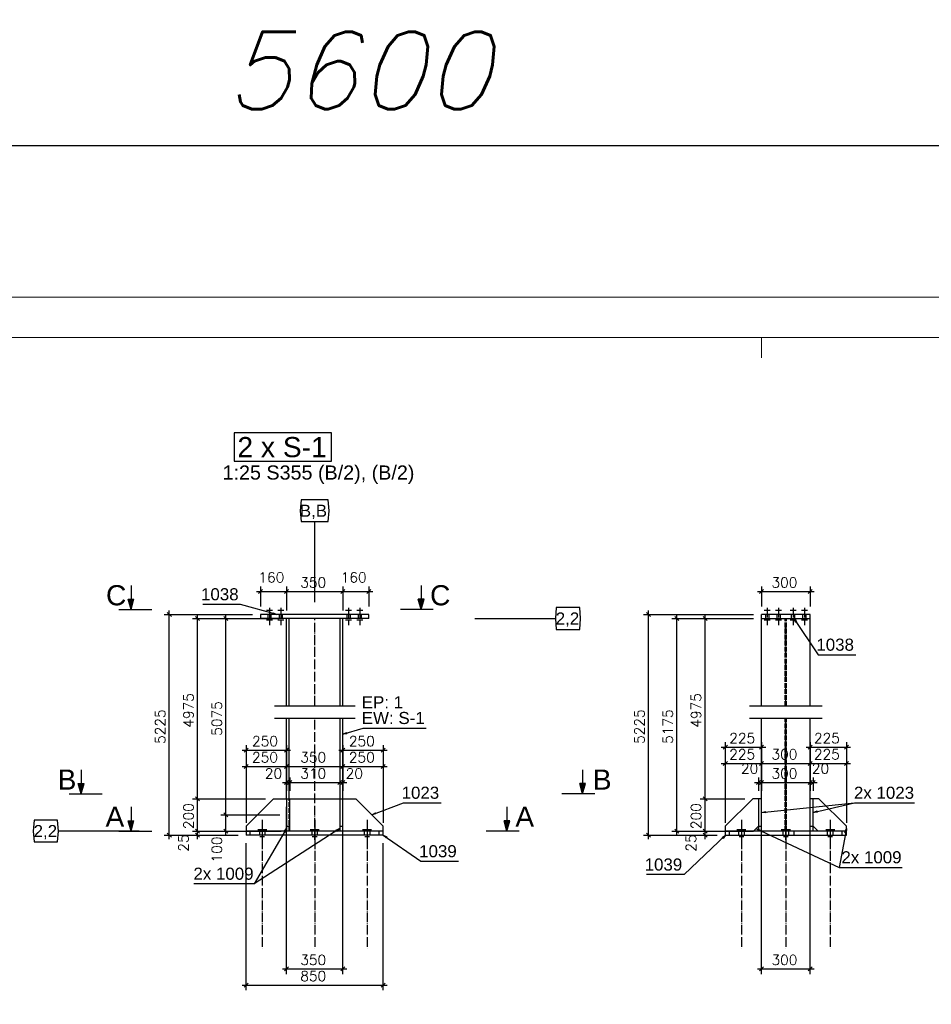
# Model space of a CAD drawing. Header units: millimetres. Extents: x 1814 to 94182, y 11562 to 49454.
# Tile 78 of 143: x 13557 to 14122, y 20884 to 21494. Entities that reach past the tile are written whole.
import ezdxf

# ---------------------------------------------------------------- set-up
doc = ezdxf.new("R2010")
doc.units = ezdxf.units.MM
doc.linetypes.add('ACAD_ISO02W100', pattern=[15, 12, -3])
doc.linetypes.add('ACAD_ISO04W100', pattern=[30, 24, -3, 0, -3])
doc.layers.add('AS_DIM_ON', color=7, linetype='Continuous')
doc.layers.add('pomoc', color=210, linetype='Continuous', lineweight=9, plot=False)
doc.layers.add('ramka', color=84, linetype='Continuous', lineweight=15)
doc.layers.add('wymiar', color=135, linetype='Continuous', lineweight=9)
doc.styles.add('ARIAL', font='arial.ttf')
doc.styles.add('CutSymbolDown', font='arial.ttf', dxfattribs={"height": 5})
doc.styles.add('CutSymbolUp', font='arial.ttf', dxfattribs={"height": 5})
doc.styles.add('ROMANS', font='romans')
doc.styles.add('WYMIARY', font='simplex.shx', dxfattribs={"oblique": 15})
doc.linetypes.add('ZIGZAG', pattern='A,0,[1,A01 - Stacja Paliw Zamość - PAB - pawilon - rzut parteru1.Shx,S=0.079365,R=0,X=0,Y=0],-11,0', length=11)
doc.dimstyles.new('1-50', dxfattribs={"dimscale": 50, "dimtxt": 0.16, "dimasz": 0.2, "dimexe": 0.1, "dimexo": 0.1, "dimgap": 0.075, "dimtad": 1, "dimdec": 1, "dimrnd": 0.1, "dimzin": 9, "dimtxsty": 'WYMIARY', "dimblk": 'ARCHTICK', "dimcen": 0.2, "dimdle": 0.15, "dimadec": 1, "dimazin": 1, "dimtfac": 1, "dimtdec": 1, "dimtix": 1, "dimtmove": 2, "dimatfit": 3, "dimldrblk": 'ARCHTICK', "dimfxl": 0, "dimarcsym": 0})

# ---------------------------------------------------------------- blocks, each defined once
blk = doc.blocks.new('sectionup')
blk.add_hatch(color=256).paths.add_polyline_path([(-2.55, 0.73), (-2.55, -0.73), (0, 0)])
at = {"color": 7, "linetype": 'Continuous'}
for p, q in [((0, 3), (0, -5.15)), ((-6, 0), (-2.55, 0))]:
    blk.add_line(p, q, dxfattribs=at)
for p, q in [((0, 0), (-2.55, 0.73)), ((-2.55, 0.73), (-2.55, -0.73)), ((0, 0), (-2.55, -0.73))]:
    blk.add_line(p, q)
blk = doc.blocks.new('sectiondown')
blk.add_hatch(color=256).paths.add_polyline_path([(0, 0), (-2.55, 0.73), (-2.55, -0.73)])
at = {"color": 7, "linetype": 'Continuous'}
for p, q in [((0, -3), (0, 5.15)), ((-6, 0), (-2.55, 0))]:
    blk.add_line(p, q, dxfattribs=at)
for p, q in [((0, 0), (-2.55, 0.73)), ((-2.55, -0.73), (-2.55, 0.73)), ((0, 0), (-2.55, -0.73))]:
    blk.add_line(p, q)
blk = doc.blocks.new('_ARCHTICK')
at = {"color": 0, "linetype": 'ByBlock', "lineweight": -2}
blk.add_solid([(0.398, 0.309), (0.309, 0.398), (-0.309, -0.398), (-0.398, -0.309)], dxfattribs=at)
blk = doc.blocks.new('*D3273')
at = {"layer": 'Defpoints', "color": 0}
for p in [(14466.8, 21416.14), (13066.8, 21322.09), (14466.8, 21322.09)]:
    blk.add_point(p, dxfattribs=at)
at = {"layer": 'wymiar', "color": 0, "lineweight": -2}
for p, q in [((13066.8, 21386.14), (13066.8, 21446.14)), ((14466.8, 21386.14), (14466.8, 21446.14)), ((13021.8, 21416.14), (14511.8, 21416.14))]:
    blk.add_line(p, q, dxfattribs=at)
at = {"layer": 'wymiar', "color": 0, "lineweight": -2, "xscale": 60, "yscale": 60, "zscale": 60, "rotation": 180}
blk.add_blockref('_ARCHTICK', (13066.8, 21416.14), dxfattribs=at)
at = {"layer": 'wymiar', "color": 0, "lineweight": -2, "xscale": 60, "yscale": 60, "zscale": 60}
blk.add_blockref('_ARCHTICK', (14466.8, 21416.14), dxfattribs=at)
at = {"layer": 'wymiar', "color": 0, "insert": (13766.8, 21462.64), "char_height": 48, "attachment_point": 5, "style": 'WYMIARY'}
blk.add_mtext('5600', dxfattribs=at)

msp = doc.modelspace()

# ---------------------------------------------------------------- linework, layer by layer
at = {"color": 253, "ltscale": 0.25}
for p, q in [((13739.989, 21133.065), (13739.989, 21183.065)), ((13839.158, 21123.065), (13889.158, 21123.065)), ((13631.164, 20991.312), (13581.164, 20991.312))]:
    msp.add_line(p, q, dxfattribs=at)
at = {"color": 145, "linetype": 'Continuous', "ltscale": 0.25}
for p, q in [((13773.489, 21125.565), (13706.489, 21125.565)), ((13706.489, 21125.565), (13706.489, 21123.065)), ((13773.489, 21123.065), (13773.489, 21125.565)), ((14046.949, 21125.565), (14016.949, 21125.565)), ((14016.949, 21123.065), (14016.949, 21125.565)), ((14046.949, 21123.065), (14046.949, 21125.565)), ((13773.489, 21123.065), (13706.489, 21123.065)), ((13722.489, 21068.812), (13722.489, 21123.065)), ((13724.239, 21068.812), (13724.239, 21123.065)), ((13755.739, 21068.812), (13755.739, 21123.065)), ((13757.489, 21068.812), (13757.489, 21123.065)), ((14016.949, 21068.812), (14016.949, 21123.065)), ((14016.949, 21123.065), (14046.949, 21123.065)), ((14046.949, 21068.812), (14046.949, 21123.065)), ((13722.489, 21011.312), (13722.489, 21061.312)), ((13724.239, 21011.312), (13724.239, 21061.312)), ((13755.739, 21011.312), (13755.739, 21061.312)), ((13757.489, 21011.312), (13757.489, 21061.312)), ((14016.949, 21011.312), (14016.949, 21061.312)), ((14046.949, 21011.312), (14046.949, 21061.312)), ((13714.489, 21011.312), (13697.489, 20994.312)), ((13714.489, 21011.312), (13722.489, 21011.312)), ((13722.489, 21011.312), (13724.489, 21011.312)), ((13722.489, 21011.312), (13722.489, 20994.312)), ((13724.489, 20994.312), (13724.489, 21011.312)), ((13724.489, 21011.312), (13755.489, 21011.312)), ((13755.489, 21011.312), (13757.489, 21011.312)), ((13755.489, 21011.312), (13755.489, 20994.312)), ((13757.489, 20994.312), (13757.489, 21011.312)), ((13757.489, 21011.312), (13765.489, 21011.312)), ((13782.489, 20994.312), (13765.489, 21011.312)), ((14011.449, 21011.312), (13994.449, 20994.312)), ((14014.949, 21011.312), (14011.449, 21011.312)), ((14016.949, 21011.312), (14014.949, 21011.312)), ((14014.949, 21011.312), (14014.949, 20994.312)), ((14016.949, 20994.312), (14016.949, 21011.312)), ((14048.949, 21011.312), (14046.949, 21011.312)), ((14046.949, 20994.312), (14046.949, 21011.312)), ((14052.449, 21011.312), (14048.949, 21011.312)), ((14048.949, 20994.312), (14048.949, 21011.312)), ((14069.449, 20994.312), (14052.449, 21011.312)), ((13697.489, 20994.312), (13697.489, 20991.312)), ((13697.68, 20991.312), (13697.489, 20991.312)), ((13697.489, 20991.312), (13697.489, 20988.812)), ((13698.222, 20991.312), (13697.68, 20991.312)), ((13699.033, 20991.312), (13698.222, 20991.312)), ((13699.989, 20991.312), (13699.033, 20991.312)), ((13755.489, 20991.312), (13699.989, 20991.312)), ((13699.989, 20988.812), (13699.989, 20991.312)), ((13722.489, 20994.312), (13724.489, 20994.312)), ((13722.489, 20994.312), (13722.489, 20991.312)), ((13724.489, 20991.312), (13724.489, 20994.312)), ((13755.489, 20994.312), (13757.489, 20994.312)), ((13755.489, 20994.312), (13755.489, 20991.312)), ((13779.989, 20991.312), (13755.489, 20991.312)), ((13757.489, 20991.312), (13757.489, 20994.312)), ((13780.946, 20991.312), (13779.989, 20991.312)), ((13779.989, 20988.812), (13779.989, 20991.312)), ((13781.757, 20991.312), (13780.946, 20991.312)), ((13782.299, 20991.312), (13781.757, 20991.312)), ((13782.489, 20991.312), (13782.299, 20991.312)), ((13782.489, 20991.312), (13782.489, 20994.312)), ((13782.489, 20988.812), (13782.489, 20991.312)), ((13994.449, 20994.312), (13994.449, 20991.312)), ((13994.639, 20991.312), (13994.449, 20991.312)), ((13994.449, 20991.312), (13994.449, 20988.812)), ((13995.181, 20991.312), (13994.639, 20991.312)), ((13995.992, 20991.312), (13995.181, 20991.312)), ((13996.949, 20991.312), (13995.992, 20991.312)), ((14014.949, 20991.312), (13996.949, 20991.312)), ((13996.949, 20988.812), (13996.949, 20991.312)), ((14011.949, 20991.312), (14014.949, 20994.312)), ((14014.949, 20994.312), (14016.949, 20994.312)), ((14014.949, 20994.312), (14014.949, 20991.312)), ((14016.949, 20991.312), (14014.949, 20991.312)), ((14016.949, 20991.312), (14016.949, 20994.312)), ((14046.949, 20991.312), (14016.949, 20991.312)), ((14046.949, 20994.312), (14048.949, 20994.312)), ((14046.949, 20991.312), (14046.949, 20994.312)), ((14066.949, 20991.312), (14046.949, 20991.312)), ((14048.949, 20994.312), (14051.949, 20991.312)), ((14048.949, 20991.312), (14048.949, 20994.312)), ((14067.906, 20991.312), (14066.949, 20991.312)), ((14066.949, 20988.812), (14066.949, 20991.312)), ((14068.717, 20991.312), (14067.906, 20991.312)), ((14069.259, 20991.312), (14068.717, 20991.312)), ((14069.449, 20991.312), (14069.259, 20991.312)), ((14069.449, 20991.312), (14069.449, 20994.312)), ((14069.449, 20988.812), (14069.449, 20991.312)), ((13697.68, 20988.812), (13697.489, 20988.812)), ((13698.222, 20988.812), (13697.68, 20988.812)), ((13699.033, 20988.812), (13698.222, 20988.812)), ((13699.989, 20988.812), (13699.033, 20988.812)), ((13739.989, 20988.812), (13699.989, 20988.812)), ((13779.989, 20988.812), (13739.989, 20988.812)), ((13780.946, 20988.812), (13779.989, 20988.812)), ((13781.757, 20988.812), (13780.946, 20988.812)), ((13782.299, 20988.812), (13781.757, 20988.812)), ((13782.489, 20988.812), (13782.299, 20988.812)), ((13994.449, 20988.812), (13994.639, 20988.812)), ((13994.639, 20988.812), (13995.181, 20988.812)), ((13995.181, 20988.812), (13995.992, 20988.812)), ((13995.992, 20988.812), (13996.949, 20988.812)), ((13996.949, 20988.812), (14066.949, 20988.812)), ((14066.949, 20988.812), (14067.906, 20988.812)), ((14067.906, 20988.812), (14068.717, 20988.812)), ((14068.717, 20988.812), (14069.259, 20988.812)), ((14069.259, 20988.812), (14069.449, 20988.812))]:
    msp.add_line(p, q, dxfattribs=at)
at = {"color": 10, "linetype": 'ACAD_ISO04W100', "ltscale": 0.25}
for p, q in [((13710.139, 21128.167), (13713.839, 21128.167)), ((13710.139, 21128.167), (13713.839, 21128.167)), ((13711.989, 21129.717), (13711.989, 21118.812)), ((13711.989, 21129.717), (13711.989, 21118.812)), ((13711.989, 21128.167), (13711.989, 21128.167)), ((13711.989, 21128.167), (13711.989, 21128.167)), ((13717.139, 21128.167), (13720.839, 21128.167)), ((13717.139, 21128.167), (13720.839, 21128.167)), ((13718.989, 21129.717), (13718.989, 21118.812)), ((13718.989, 21129.717), (13718.989, 21118.812)), ((13718.989, 21128.167), (13718.989, 21128.167)), ((13718.989, 21128.167), (13718.989, 21128.167)), ((13759.139, 21128.167), (13762.839, 21128.167)), ((13759.139, 21128.167), (13762.839, 21128.167)), ((13760.989, 21129.717), (13760.989, 21118.812)), ((13760.989, 21129.717), (13760.989, 21118.812)), ((13760.989, 21128.167), (13760.989, 21128.167)), ((13760.989, 21128.167), (13760.989, 21128.167)), ((13766.139, 21128.167), (13769.839, 21128.167)), ((13766.139, 21128.167), (13769.839, 21128.167)), ((13767.989, 21129.717), (13767.989, 21118.812)), ((13767.989, 21129.717), (13767.989, 21118.812)), ((13767.989, 21128.167), (13767.989, 21128.167)), ((13767.989, 21128.167), (13767.989, 21128.167)), ((14018.599, 21128.167), (14022.299, 21128.167)), ((14020.449, 21129.717), (14020.449, 21118.812)), ((14020.449, 21128.167), (14020.449, 21128.167)), ((14025.599, 21128.167), (14029.299, 21128.167)), ((14027.449, 21129.717), (14027.449, 21118.812)), ((14027.449, 21128.167), (14027.449, 21128.167)), ((14034.599, 21128.167), (14038.299, 21128.167)), ((14036.449, 21129.717), (14036.449, 21118.812)), ((14036.449, 21128.167), (14036.449, 21128.167)), ((14041.599, 21128.167), (14045.299, 21128.167)), ((14043.449, 21129.717), (14043.449, 21118.812)), ((14043.449, 21128.167), (14043.449, 21128.167)), ((13710.139, 21122.112), (13713.839, 21122.112)), ((13710.139, 21122.112), (13713.839, 21122.112)), ((13711.989, 21122.112), (13711.989, 21122.112)), ((13711.989, 21122.112), (13711.989, 21122.112)), ((13717.139, 21122.112), (13720.839, 21122.112)), ((13717.139, 21122.112), (13720.839, 21122.112)), ((13718.989, 21122.112), (13718.989, 21122.112)), ((13718.989, 21122.112), (13718.989, 21122.112)), ((13739.989, 21068.812), (13739.989, 21123.065)), ((13759.139, 21122.112), (13762.839, 21122.112)), ((13759.139, 21122.112), (13762.839, 21122.112)), ((13760.989, 21122.112), (13760.989, 21122.112)), ((13760.989, 21122.112), (13760.989, 21122.112)), ((13766.139, 21122.112), (13769.839, 21122.112)), ((13766.139, 21122.112), (13769.839, 21122.112)), ((13767.989, 21122.112), (13767.989, 21122.112)), ((13767.989, 21122.112), (13767.989, 21122.112)), ((14018.599, 21122.112), (14022.299, 21122.112)), ((14020.449, 21122.112), (14020.449, 21122.112)), ((14025.599, 21122.112), (14029.299, 21122.112)), ((14027.449, 21122.112), (14027.449, 21122.112)), ((14031.949, 21068.812), (14031.949, 21123.065)), ((14034.599, 21122.112), (14038.299, 21122.112)), ((14036.449, 21122.112), (14036.449, 21122.112)), ((14041.599, 21122.112), (14045.299, 21122.112)), ((14043.449, 21122.112), (14043.449, 21122.112)), ((13739.989, 20985.812), (13739.989, 21061.312)), ((14031.949, 20985.812), (14031.949, 21061.312)), ((13707.489, 20998.362), (13707.489, 20986.362)), ((13707.489, 20998.362), (13707.489, 20986.362)), ((13707.489, 20998.362), (13707.489, 20986.362)), ((13739.989, 20998.362), (13739.989, 20986.362)), ((13739.989, 20998.362), (13739.989, 20986.362)), ((13772.489, 20998.362), (13772.489, 20986.362)), ((13772.489, 20998.362), (13772.489, 20986.362)), ((13772.489, 20998.362), (13772.489, 20986.362)), ((14004.449, 20998.362), (14004.449, 20986.362)), ((14004.449, 20998.362), (14004.449, 20986.362)), ((14004.449, 20998.362), (14004.449, 20986.362)), ((14031.949, 20998.362), (14031.949, 20986.362)), ((14031.949, 20998.362), (14031.949, 20986.362)), ((14059.449, 20998.362), (14059.449, 20986.362)), ((14059.449, 20998.362), (14059.449, 20986.362)), ((14059.449, 20998.362), (14059.449, 20986.362)), ((13704.689, 20992.265), (13710.289, 20992.265)), ((13704.689, 20992.265), (13710.289, 20992.265)), ((13704.689, 20992.265), (13710.289, 20992.265)), ((13707.489, 20992.265), (13707.489, 20992.265)), ((13707.489, 20992.265), (13707.489, 20992.265)), ((13707.489, 20992.265), (13707.489, 20992.265)), ((13737.189, 20992.265), (13742.789, 20992.265)), ((13737.189, 20992.265), (13742.789, 20992.265)), ((13739.989, 20992.265), (13739.989, 20992.265)), ((13739.989, 20992.265), (13739.989, 20992.265)), ((13769.689, 20992.265), (13775.289, 20992.265)), ((13769.689, 20992.265), (13775.289, 20992.265)), ((13769.689, 20992.265), (13775.289, 20992.265)), ((13772.489, 20992.265), (13772.489, 20992.265)), ((13772.489, 20992.265), (13772.489, 20992.265)), ((13772.489, 20992.265), (13772.489, 20992.265)), ((14001.649, 20992.265), (14007.249, 20992.265)), ((14001.649, 20992.265), (14007.249, 20992.265)), ((14001.649, 20992.265), (14007.249, 20992.265)), ((14004.449, 20992.265), (14004.449, 20992.265)), ((14004.449, 20992.265), (14004.449, 20992.265)), ((14004.449, 20992.265), (14004.449, 20992.265)), ((14029.149, 20992.265), (14034.749, 20992.265)), ((14029.149, 20992.265), (14034.749, 20992.265)), ((14031.949, 20992.265), (14031.949, 20992.265)), ((14031.949, 20992.265), (14031.949, 20992.265)), ((14056.649, 20992.265), (14062.249, 20992.265)), ((14056.649, 20992.265), (14062.249, 20992.265)), ((14056.649, 20992.265), (14062.249, 20992.265)), ((14059.449, 20992.265), (14059.449, 20992.265)), ((14059.449, 20992.265), (14059.449, 20992.265)), ((14059.449, 20992.265), (14059.449, 20992.265)), ((13705.989, 20987.86), (13708.989, 20987.86)), ((13705.989, 20987.86), (13708.989, 20987.86)), ((13705.989, 20987.86), (13708.989, 20987.86)), ((13707.489, 20987.86), (13707.489, 20987.86)), ((13707.489, 20987.86), (13707.489, 20987.86)), ((13707.489, 20987.86), (13707.489, 20987.86)), ((13707.489, 20986.362), (13707.489, 20918.362)), ((13707.489, 20986.362), (13707.489, 20918.362)), ((13707.489, 20986.362), (13707.489, 20918.362)), ((13738.489, 20987.86), (13741.489, 20987.86)), ((13738.489, 20987.86), (13741.489, 20987.86)), ((13739.989, 20987.86), (13739.989, 20987.86)), ((13739.989, 20987.86), (13739.989, 20987.86)), ((13739.989, 20986.362), (13739.989, 20918.362)), ((13739.989, 20986.362), (13739.989, 20918.362)), ((13770.989, 20987.86), (13773.989, 20987.86)), ((13770.989, 20987.86), (13773.989, 20987.86)), ((13770.989, 20987.86), (13773.989, 20987.86)), ((13772.489, 20987.86), (13772.489, 20987.86)), ((13772.489, 20987.86), (13772.489, 20987.86)), ((13772.489, 20987.86), (13772.489, 20987.86)), ((13772.489, 20986.362), (13772.489, 20918.362)), ((13772.489, 20986.362), (13772.489, 20918.362)), ((13772.489, 20986.362), (13772.489, 20918.362)), ((14002.949, 20987.86), (14005.949, 20987.86)), ((14002.949, 20987.86), (14005.949, 20987.86)), ((14002.949, 20987.86), (14005.949, 20987.86)), ((14004.449, 20987.86), (14004.449, 20987.86)), ((14004.449, 20987.86), (14004.449, 20987.86)), ((14004.449, 20987.86), (14004.449, 20987.86)), ((14004.449, 20986.362), (14004.449, 20918.362)), ((14004.449, 20986.362), (14004.449, 20918.362)), ((14004.449, 20986.362), (14004.449, 20918.362)), ((14030.449, 20987.86), (14033.449, 20987.86)), ((14030.449, 20987.86), (14033.449, 20987.86)), ((14031.949, 20987.86), (14031.949, 20987.86)), ((14031.949, 20987.86), (14031.949, 20987.86)), ((14031.949, 20986.362), (14031.949, 20918.362)), ((14031.949, 20986.362), (14031.949, 20918.362)), ((14057.949, 20987.86), (14060.949, 20987.86)), ((14057.949, 20987.86), (14060.949, 20987.86)), ((14057.949, 20987.86), (14060.949, 20987.86)), ((14059.449, 20987.86), (14059.449, 20987.86)), ((14059.449, 20987.86), (14059.449, 20987.86)), ((14059.449, 20987.86), (14059.449, 20987.86)), ((14059.449, 20986.362), (14059.449, 20918.362)), ((14059.449, 20986.362), (14059.449, 20918.362)), ((14059.449, 20986.362), (14059.449, 20918.362))]:
    msp.add_line(p, q, dxfattribs=at)
at = {"color": 84, "linetype": 'ACAD_ISO02W100', "ltscale": 0.25}
for p, q in [((13710.889, 21125.565), (13710.889, 21123.065)), ((13713.089, 21123.065), (13713.089, 21125.565)), ((13717.889, 21125.565), (13717.889, 21123.065)), ((13720.089, 21123.065), (13720.089, 21125.565)), ((13759.889, 21125.565), (13759.889, 21123.065)), ((13762.089, 21123.065), (13762.089, 21125.565)), ((13766.889, 21125.565), (13766.889, 21123.065)), ((13769.089, 21123.065), (13769.089, 21125.565)), ((14019.349, 21125.565), (14019.349, 21123.065)), ((14021.549, 21123.065), (14021.549, 21125.565)), ((14026.349, 21125.565), (14026.349, 21123.065)), ((14028.549, 21123.065), (14028.549, 21125.565)), ((14035.349, 21125.565), (14035.349, 21123.065)), ((14037.549, 21123.065), (14037.549, 21125.565)), ((14042.349, 21125.565), (14042.349, 21123.065)), ((14044.549, 21123.065), (14044.549, 21125.565)), ((14031.449, 21068.812), (14031.449, 21123.065)), ((14032.449, 21068.812), (14032.449, 21123.065)), ((14031.449, 20991.312), (14031.449, 21061.312)), ((14032.449, 20991.312), (14032.449, 21061.312)), ((13724.239, 20991.312), (13724.239, 21011.312)), ((13755.739, 20991.312), (13755.739, 21011.312)), ((13705.689, 20991.312), (13705.689, 20988.812)), ((13709.289, 20988.812), (13709.289, 20991.312)), ((13738.189, 20991.312), (13738.189, 20988.812)), ((13738.239, 20991.312), (13738.239, 20988.812)), ((13741.739, 20988.812), (13741.739, 20991.312)), ((13741.789, 20988.812), (13741.789, 20991.312)), ((13770.689, 20991.312), (13770.689, 20988.812)), ((13774.289, 20988.812), (13774.289, 20991.312)), ((14002.649, 20991.312), (14002.649, 20988.812)), ((14006.249, 20988.812), (14006.249, 20991.312)), ((14030.149, 20991.312), (14030.149, 20988.812)), ((14033.699, 20991.312), (14033.699, 20988.812)), ((14033.749, 20988.812), (14033.749, 20991.312)), ((14037.199, 20988.812), (14037.199, 20991.312)), ((14057.649, 20991.312), (14057.649, 20988.812)), ((14061.249, 20988.812), (14061.249, 20991.312))]:
    msp.add_line(p, q, dxfattribs=at)
at = {"color": 0, "linetype": 'ByBlock', "lineweight": -2}
for p, q in [((13714.192, 21126.635, -24977.723), (13713.969, 21125.832, -24977.723)), ((13716.489, 21125.565, -24977.723), (13713.969, 21125.832, -24977.723)), ((13714.192, 21126.635, -24977.723), (13716.489, 21125.565, -24977.723)), ((14037.993, 21120.755, 4705.732), (14036.949, 21123.065, 4705.732)), ((14036.949, 21123.065, 4705.732), (14038.686, 21121.218, 4705.732)), ((14037.993, 21120.755, 4705.732), (14038.686, 21121.218, 4705.732)), ((13757.489, 21051.312, -24977.723), (13759.758, 21052.442, -24977.723)), ((13760.002, 21051.645, -24977.723), (13759.758, 21052.442, -24977.723)), ((13760.002, 21051.645, -24977.723), (13757.489, 21051.312, -24977.723)), ((14016.949, 21002.812, 4706.232), (14019.392, 21003.486, 4706.232)), ((14019.479, 21002.657, 4706.232), (14019.392, 21003.486, 4706.232)), ((14048.949, 21002.812, 4706.232), (14051.287, 21003.79, 4706.232)), ((14051.478, 21002.979, 4706.232), (14048.949, 21002.812, 4706.232)), ((14051.478, 21002.979, 4706.232), (14051.287, 21003.79, 4706.232)), ((13775.418, 21001.383, -24975.723), (13777.608, 21002.66, -24975.723)), ((13777.903, 21001.881, -24975.723), (13775.418, 21001.383, -24975.723)), ((13777.903, 21001.881, -24975.723), (13777.608, 21002.66, -24975.723)), ((14019.479, 21002.657, 4706.232), (14016.949, 21002.812, 4706.232)), ((13720.865, 20990.867, -24963.723), (13722.489, 20992.812, -24963.723)), ((13720.865, 20990.867, -24963.723), (13721.584, 20990.445, -24963.723)), ((13722.489, 20992.812, -24963.723), (13721.584, 20990.445, -24963.723)), ((13753.162, 20991.808, -24963.723), (13755.489, 20992.812, -24963.723)), ((13753.162, 20991.808, -24963.723), (13753.613, 20991.108, -24963.723)), ((13755.489, 20992.812, -24963.723), (13753.613, 20991.108, -24963.723)), ((14015.539, 20991.378, 4689.732), (14013.449, 20992.812, 4689.732)), ((14013.449, 20992.812, 4689.732), (14015.891, 20992.133, 4689.732)), ((14015.539, 20991.378, 4689.732), (14015.891, 20992.133, 4689.732)), ((14068.578, 20990.432, 4689.732), (14069.449, 20992.812, 4689.732)), ((14069.449, 20992.812, 4689.732), (14069.397, 20990.278, 4689.732)), ((13784.212, 20987.046, -24955.223), (13782.394, 20988.812, -24955.223)), ((13782.394, 20988.812, -24955.223), (13784.686, 20987.731, -24955.223)), ((13784.212, 20987.046, -24955.223), (13784.686, 20987.731, -24955.223)), ((13992.448, 20987.387, 4714.732), (13994.544, 20988.812, 4714.732)), ((13992.448, 20987.387, 4714.732), (13993.024, 20986.784, 4714.732)), ((13994.544, 20988.812, 4714.732), (13993.024, 20986.784, 4714.732)), ((14068.578, 20990.432, 4689.732), (14069.397, 20990.278, 4689.732))]:
    msp.add_line(p, q, dxfattribs=at)
at = {"color": 7, "linetype": 'ZIGZAG', "ltscale": 0.25}
for p, q in [((13714.989, 21068.812), (13764.989, 21068.812)), ((14009.449, 21068.812), (14054.449, 21068.812)), ((13714.989, 21061.312), (13764.989, 21061.312)), ((14009.449, 21061.312), (14054.449, 21061.312))]:
    msp.add_line(p, q, dxfattribs=at)
at = {"color": 7}
for p, q in [((14016.949, 21002.812), (14074.449, 21008.812)), ((13755.489, 20992.812), (13702.437, 20958.634)), ((14013.449, 20992.812), (14064.936, 20968.812))]:
    msp.add_line(p, q, dxfattribs=at)
at = {"color": 4}
msp.add_lwpolyline([(13690.125, 21220.501), (13750.445, 21220.501), (13750.445, 21238.001), (13690.125, 21238.001), (13690.125, 21220.501)], dxfattribs=at)
at = {"color": 253, "ltscale": 0.25}
for points in [[(13731.545, 21183.065), (13748.433, 21183.065), (13748.933, 21189.815), (13748.433, 21196.565), (13731.545, 21196.565), (13731.045, 21189.815), (13731.545, 21183.065)], [(13889.658, 21116.315), (13904.224, 21116.315), (13904.724, 21123.065), (13904.224, 21129.815), (13889.658, 21129.815), (13889.158, 21123.065), (13889.658, 21116.315)], [(13566.099, 20984.562), (13580.664, 20984.562), (13581.164, 20991.312), (13580.664, 20998.062), (13566.099, 20998.062), (13565.599, 20991.312), (13566.099, 20984.562)]]:
    msp.add_lwpolyline(points, dxfattribs=at)
at = {"color": 7}
for points in [[(13716.489, 21125.565), (13693.989, 21131.815), (13670.681, 21131.815)], [(14036.949, 21123.065), (14052.002, 21100.565), (14075.31, 21100.565)], [(13757.489, 21051.312), (13769.989, 21055.137), (13808.993, 21055.137)], [(13775.418, 21001.383), (13794.989, 21008.812), (13818.298, 21008.812)], [(14048.949, 21002.812), (14074.449, 21008.812), (14111.734, 21008.812)], [(13722.489, 20992.812), (13702.437, 20958.634), (13665.152, 20958.634)], [(14069.449, 20992.812), (14064.936, 20968.812), (14103.984, 20968.812)], [(13782.394, 20988.812), (13805.85, 20972.562), (13829.158, 20972.562)], [(13994.544, 20988.812), (13968.891, 20964.318), (13945.583, 20964.318)]]:
    msp.add_lwpolyline(points, dxfattribs=at)
at = {"layer": 'AS_DIM_ON', "color": 8}
for p, q in [((13703.989, 21139.742), (13722.489, 21139.742)), ((13706.489, 21142.867), (13706.489, 21130.565)), ((13722.489, 21142.867), (13722.489, 21128.065)), ((13722.489, 21139.742), (13757.489, 21139.742)), ((13757.489, 21142.867), (13757.489, 21128.065)), ((13757.489, 21139.742), (13775.989, 21139.742)), ((13773.489, 21142.867), (13773.489, 21130.565)), ((14014.449, 21139.742), (14049.449, 21139.742)), ((14016.949, 21142.867), (14016.949, 21130.565)), ((14046.949, 21142.867), (14046.949, 21130.565)), ((13646.789, 21125.565), (13701.489, 21125.565)), ((13649.914, 20986.312), (13649.914, 21128.065)), ((13667.439, 21011.312), (13667.439, 21125.565)), ((13684.964, 21001.312), (13684.964, 21125.565)), ((13943.749, 21125.565), (14011.949, 21125.565)), ((13946.874, 20986.312), (13946.874, 21128.065)), ((13964.399, 20988.812), (13964.399, 21125.565)), ((13981.924, 21011.312), (13981.924, 21125.565)), ((13664.314, 21123.065), (13717.489, 21123.065)), ((13681.839, 21123.065), (13717.489, 21123.065)), ((13961.274, 21123.065), (14011.949, 21123.065)), ((13978.799, 21123.065), (14011.949, 21123.065)), ((13994.449, 21046.387), (13994.449, 20999.312)), ((14016.949, 21046.387), (14016.949, 21016.312)), ((14046.949, 21046.387), (14046.949, 21016.312)), ((14069.449, 21046.387), (14069.449, 20999.312)), ((13694.989, 21041.387), (13724.989, 21041.387)), ((13697.489, 21044.512), (13697.489, 20999.312)), ((13722.489, 21044.512), (13722.489, 21016.312)), ((13754.989, 21041.387), (13784.989, 21041.387)), ((13757.489, 21044.512), (13757.489, 21016.312)), ((13782.489, 21044.512), (13782.489, 20999.312)), ((13991.949, 21043.262), (14019.449, 21043.262)), ((14044.449, 21043.262), (14071.949, 21043.262)), ((13697.489, 21034.487), (13697.489, 20996.312)), ((13722.489, 21034.487), (13722.489, 21016.312)), ((13757.489, 21034.487), (13757.489, 21016.312)), ((13782.489, 21034.487), (13782.489, 20996.312)), ((13994.449, 21036.362), (13994.449, 20996.312)), ((14016.949, 21036.362), (14016.949, 21016.312)), ((14046.949, 21036.362), (14046.949, 21016.312)), ((14069.449, 21036.362), (14069.449, 20996.312)), ((13694.989, 21031.362), (13722.489, 21031.362)), ((13722.489, 21031.362), (13757.489, 21031.362)), ((13757.489, 21031.362), (13784.989, 21031.362)), ((13991.949, 21033.237), (14016.949, 21033.237)), ((14016.949, 21033.237), (14046.949, 21033.237)), ((14046.949, 21033.237), (14071.949, 21033.237)), ((13719.989, 21021.337), (13724.489, 21021.337)), ((13722.489, 21024.462), (13722.489, 21016.312)), ((13724.489, 21024.462), (13724.489, 21016.312)), ((13724.489, 21021.337), (13755.489, 21021.337)), ((13755.489, 21024.462), (13755.489, 21016.312)), ((13755.489, 21021.337), (13759.989, 21021.337)), ((13757.489, 21024.462), (13757.489, 21016.312)), ((14012.449, 21021.337), (14016.949, 21021.337)), ((14014.949, 21024.462), (14014.949, 21016.312)), ((14016.949, 21024.462), (14016.949, 21016.312)), ((14016.949, 21021.337), (14046.949, 21021.337)), ((14046.949, 21024.462), (14046.949, 21016.312)), ((14046.949, 21021.337), (14051.449, 21021.337)), ((14048.949, 21024.462), (14048.949, 21016.312)), ((13664.314, 21011.312), (13709.489, 21011.312)), ((13667.439, 20991.312), (13667.439, 21011.312)), ((13978.799, 21011.312), (14006.449, 21011.312)), ((13981.924, 20991.312), (13981.924, 21011.312)), ((13722.489, 20902.712), (13722.489, 21006.312)), ((13757.489, 20902.712), (13757.489, 21006.312)), ((14016.949, 20902.712), (14016.949, 21006.312)), ((14046.949, 20902.712), (14046.949, 21006.312)), ((13681.839, 21001.312), (13718.489, 21001.312)), ((13684.964, 20988.812), (13684.964, 21001.312)), ((13664.314, 20991.312), (13692.489, 20991.312)), ((13667.439, 20986.312), (13667.439, 20991.312)), ((13681.839, 20991.312), (13719.239, 20991.312)), ((13961.274, 20991.312), (14011.949, 20991.312)), ((13978.799, 20991.312), (13989.449, 20991.312)), ((13981.924, 20986.312), (13981.924, 20991.312)), ((13646.789, 20988.812), (13692.489, 20988.812)), ((13664.314, 20988.812), (13692.489, 20988.812)), ((13943.749, 20988.812), (13989.449, 20988.812)), ((13978.799, 20988.812), (13989.449, 20988.812)), ((13697.489, 20892.687), (13697.489, 20983.812)), ((13782.489, 20892.687), (13782.489, 20983.812)), ((13719.989, 20905.837), (13759.989, 20905.837)), ((14014.449, 20905.837), (14049.449, 20905.837)), ((13694.989, 20895.812), (13784.989, 20895.812))]:
    msp.add_line(p, q, dxfattribs=at)
at = {"layer": 'AS_DIM_ON', "color": 8, "linetype": 'ByBlock', "lineweight": -2}
for p, q in [((13707.739, 21140.992), (13705.239, 21138.492)), ((13721.239, 21138.492), (13723.739, 21140.992)), ((13723.739, 21140.992), (13721.239, 21138.492)), ((13756.239, 21138.492), (13758.739, 21140.992)), ((13758.739, 21140.992), (13756.239, 21138.492)), ((13772.239, 21138.492), (13774.739, 21140.992)), ((14018.199, 21140.992), (14015.699, 21138.492)), ((14045.699, 21138.492), (14048.199, 21140.992)), ((13651.164, 21124.315), (13648.664, 21126.815)), ((13948.124, 21124.315), (13945.624, 21126.815)), ((13668.689, 21121.815), (13666.189, 21124.315)), ((13686.214, 21121.815), (13683.714, 21124.315)), ((13965.649, 21121.815), (13963.149, 21124.315)), ((13983.174, 21121.815), (13980.674, 21124.315)), ((13698.739, 21042.637), (13696.239, 21040.137)), ((13721.239, 21040.137), (13723.739, 21042.637)), ((13758.739, 21042.637), (13756.239, 21040.137)), ((13781.239, 21040.137), (13783.739, 21042.637)), ((13995.699, 21044.512), (13993.199, 21042.012)), ((14015.699, 21042.012), (14018.199, 21044.512)), ((14048.199, 21044.512), (14045.699, 21042.012)), ((14068.199, 21042.012), (14070.699, 21044.512)), ((13995.699, 21034.487), (13993.199, 21031.987)), ((14015.699, 21031.987), (14018.199, 21034.487)), ((14018.199, 21034.487), (14015.699, 21031.987)), ((14045.699, 21031.987), (14048.199, 21034.487)), ((14048.199, 21034.487), (14045.699, 21031.987)), ((14068.199, 21031.987), (14070.699, 21034.487)), ((13698.739, 21032.612), (13696.239, 21030.112)), ((13721.239, 21030.112), (13723.739, 21032.612)), ((13723.739, 21032.612), (13721.239, 21030.112)), ((13756.239, 21030.112), (13758.739, 21032.612)), ((13758.739, 21032.612), (13756.239, 21030.112)), ((13781.239, 21030.112), (13783.739, 21032.612)), ((13723.739, 21022.587), (13721.239, 21020.087)), ((13723.239, 21020.087), (13725.739, 21022.587)), ((13725.739, 21022.587), (13723.239, 21020.087)), ((13754.239, 21020.087), (13756.739, 21022.587)), ((13756.739, 21022.587), (13754.239, 21020.087)), ((13756.239, 21020.087), (13758.739, 21022.587)), ((14016.199, 21022.587), (14013.699, 21020.087)), ((14015.699, 21020.087), (14018.199, 21022.587)), ((14018.199, 21022.587), (14015.699, 21020.087)), ((14045.699, 21020.087), (14048.199, 21022.587)), ((14048.199, 21022.587), (14045.699, 21020.087)), ((14047.699, 21020.087), (14050.199, 21022.587)), ((13668.689, 21010.062), (13666.189, 21012.562)), ((13666.189, 21012.562), (13668.689, 21010.062)), ((13983.174, 21010.062), (13980.674, 21012.562)), ((13980.674, 21012.562), (13983.174, 21010.062)), ((13686.214, 21000.062), (13683.714, 21002.562)), ((13683.714, 21002.562), (13686.214, 21000.062)), ((13668.689, 20990.062), (13666.189, 20992.562)), ((13666.189, 20992.562), (13668.689, 20990.062)), ((13683.714, 20992.562), (13686.214, 20990.062)), ((13963.149, 20992.562), (13965.649, 20990.062)), ((13983.174, 20990.062), (13980.674, 20992.562)), ((13980.674, 20992.562), (13983.174, 20990.062)), ((13648.664, 20990.062), (13651.164, 20987.562)), ((13666.189, 20990.062), (13668.689, 20987.562)), ((13945.624, 20990.062), (13948.124, 20987.562)), ((13980.674, 20990.062), (13983.174, 20987.562)), ((13723.739, 20907.087), (13721.239, 20904.587)), ((13756.239, 20904.587), (13758.739, 20907.087)), ((14018.199, 20907.087), (14015.699, 20904.587)), ((14045.699, 20904.587), (14048.199, 20907.087)), ((13698.739, 20897.062), (13696.239, 20894.562)), ((13781.239, 20894.562), (13783.739, 20897.062))]:
    msp.add_line(p, q, dxfattribs=at)
at = {"layer": 'pomoc'}
msp.add_lwpolyline([(13066.804, 21322.087), (14466.804, 21322.087), (14466.804, 20272.087), (13066.804, 20272.087)], close=True, dxfattribs=at)
at = {"layer": 'ramka', "linetype": 'Continuous'}
msp.add_line((13066.804, 21297.087), (14441.804, 21297.087), dxfattribs=at)
at = {"layer": 'wymiar'}
msp.add_line((14016.804, 21284.587), (14016.804, 21297.087), dxfattribs=at)

# ---------------------------------------------------------------- block references
at = {"xscale": -2.5, "yscale": 2.5, "zscale": 2.5, "rotation": 90}
for name, p in [('sectionup', (13626.164, 21128.565, -24992.723)), ('sectiondown', (13805.989, 21128.565, -24992.723)), ('sectionup', (13595.348, 21014.312, -24992.723)), ('sectiondown', (13906.024, 21014.312, -24992.723)), ('sectionup', (13626.164, 20991.322, -24992.723)), ('sectiondown', (13859.158, 20991.322, -24992.723))]:
    msp.add_blockref(name, p, dxfattribs=at)

# ---------------------------------------------------------------- texts
at = {"color": 4, "style": 'ARIAL'}
msp.add_text('2 x S-1', height=12.5, dxfattribs=at).set_placement((13692.113, 21223.001))
at = {"color": 30, "style": 'ARIAL'}
msp.add_text('1:25 S355 (B/2), (B/2)', height=8.75, dxfattribs=at).set_placement((13682.898, 21209.126))
at = {"color": 84, "style": 'ARIAL'}
for s, p in [('B,B', (13730.778, 21186.065)), ('2,2', (13889.352, 21119.315)), ('2,2', (13565.792, 20987.562))]:
    msp.add_text(s, height=7.5, dxfattribs=at).set_placement(p)
at = {"color": 96}
for s, style, p in [('C', 'CutSymbolUp', (13610.672, 21131.2)), ('C', 'CutSymbolDown', (13811.48, 21131.184)), ('B', 'CutSymbolUp', (13580.662, 21016.948)), ('B', 'CutSymbolDown', (13912.32, 21016.931)), ('A', 'CutSymbolUp', (13610.348, 20993.958)), ('A', 'CutSymbolDown', (13864.325, 20993.941))]:
    msp.add_text(s, height=12.5, dxfattribs=dict(at, style=style)).set_placement(p)
at = {"color": 7, "style": 'ARIAL'}
for s, p in [('1038', (13669.54, 21134.315)), ('1038', (14050.861, 21103.065)), ('EP: 1', (13769.161, 21067.387)), ('EW: S-1', (13769.161, 21057.637)), ('1023', (13793.848, 21011.312)), ('2x 1023', (14074.142, 21011.312)), ('1039', (13804.709, 20975.062)), ('2x 1009', (14066.392, 20971.312)), ('1039', (13944.442, 20966.818)), ('2x 1009', (13664.845, 20961.134))]:
    msp.add_text(s, height=7.5, dxfattribs=at).set_placement(p)
at = {"layer": 'AS_DIM_ON', "color": 9, "style": 'ROMANS'}
for s, p in [('160', (13705.101, 21145.367)), ('160', (13756.101, 21145.367)), ('350', (13731.063, 21142.242)), ('300', (14023.022, 21142.242)), ('225', (13996.871, 21045.762)), ('225', (14049.371, 21045.762)), ('250', (13701.161, 21043.887)), ('250', (13761.161, 21043.887)), ('250', (13701.161, 21033.862)), ('350', (13731.063, 21033.862)), ('250', (13761.161, 21033.862)), ('225', (13996.871, 21035.737)), ('300', (14023.022, 21035.737)), ('225', (14049.371, 21035.737)), ('20', (13709.078, 21023.837)), ('310', (13731.063, 21023.837)), ('20', (13759.197, 21023.837)), ('20', (14004.163, 21026.962)), ('300', (14023.022, 21023.837)), ('20', (14048.032, 21026.962)), ('350', (13731.063, 20908.337)), ('300', (14023.022, 20908.337)), ('850', (13731.071, 20898.312))]:
    msp.add_text(s, height=6.25, dxfattribs=at).set_placement(p)
for s, p in [('4975', (13664.939, 21055.359)), ('4975', (13979.424, 21055.359)), ('5075', (13682.464, 21050.285)), ('5225', (13647.414, 21045.285)), ('5225', (13944.374, 21045.285)), ('5175', (13961.899, 21045.285)), ('200', (13664.939, 20992.484)), ('200', (13979.424, 20992.484)), ('25', (13661.814, 20978.525)), ('100', (13682.464, 20971.835)), ('25', (13976.299, 20978.525))]:
    msp.add_text(s, height=6.25, rotation=90, dxfattribs=at).set_placement(p)

# ---------------------------------------------------------------- dimensions: what is measured, and where the dimension line sits
at = {"layer": 'wymiar'}
dim = msp.add_linear_dim(base=(14466.804, 21416.137), p1=(13066.804, 21322.087), p2=(14466.804, 21322.087), dimstyle='1-50', override={"dimscale": 300, "dimlfac": 4, "dimtfill": 1}, dxfattribs=at)
dim.commit()
dim.dimension.update_dxf_attribs({"geometry": '*D3273', "text_midpoint": (13766.804, 21462.637)})

doc.saveas('drawing.dxf')
